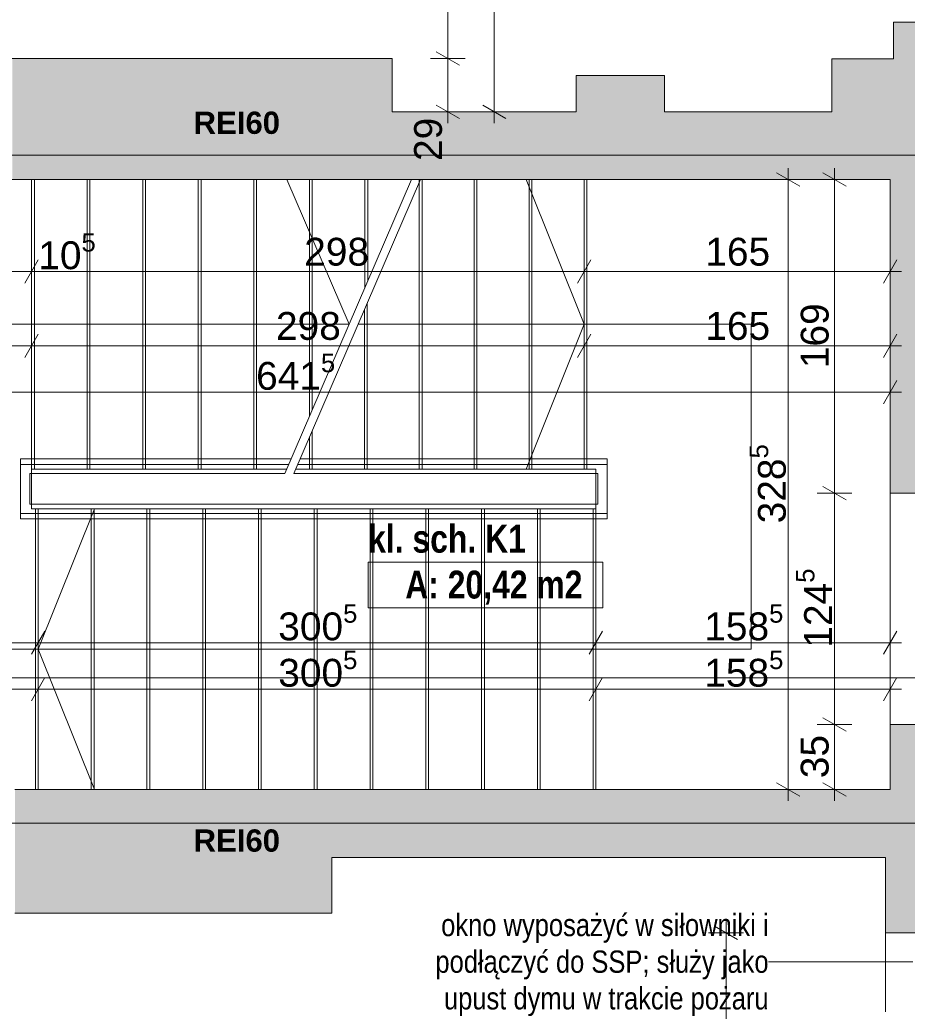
# Paper-space layout 'A-36 RZUT - PIĘTRO 6' of a CAD drawing. Header units: millimetres. Extents: x 0 to 800, y 0 to 500.
# Tile 14 of 17: x 614 to 710, y 167 to 273. Entities that reach past the tile are written whole.
import ezdxf
from ezdxf.xclip import XClip

# ---------------------------------------------------------------- set-up
doc = ezdxf.new("R2010")
doc.units = ezdxf.units.MM
doc.header["$MEASUREMENT"] = 0
doc.header["$XCLIPFRAME"] = 0
for name, pattern in [('ACAD_ISO03W100', [300, 120, -180]), ('DASHDOTX2', [1000, 500, -250, 0, -250]), ('GESTRICHELT2', [93.75, 62.5, -31.25])]:
    doc.linetypes.add(name, pattern=pattern)
for name, color, linetype, lineweight, true_color in [('A__balustrada_Nr_pióra__161', 7, 'Continuous', 5, 0x949494), ('A_opis_Nr_pióra__255', 7, 'Continuous', 15, 0x242424), ('A_opis_Nr_pióra__8', 7, 'Continuous', 13, 0x4c4c4c), ('A_osie_Nr_pióra__16', 7, 'Continuous', 5, 0x0f0f0f), ('A_pochwyt_Nr_pióra__161', 7, 'Continuous', 5, 0x949494), ('A_ppoż proj_Nr_pióra__8', 7, 'Continuous', 13, 0x4c4c4c), ('A_schody_Nr_pióra__10', 7, 'Continuous', 13, 0x4b4b4b), ('A_schody_Nr_pióra__4', 7, 'Continuous', 18, 0x4b4b4b), ('A_ściany_Nr_pióra__19', 7, 'Continuous', 5, 0x191919)]:
    doc.layers.add(name, color=color, linetype=linetype, lineweight=lineweight, true_color=true_color)
for name, color, linetype, lineweight in [('A_linie przekroju_Nr_pióra__1', 7, 'Continuous', 20), ('A_strefy_Nr_pióra__1', 7, 'Continuous', 20), ('A_wymiary_Nr_pióra__1', 7, 'Continuous', 20), ('A_wymiary_Nr_pióra__2', 8, 'Continuous', 13), ('A_ściany_Nr_pióra__1', 7, 'Continuous', 20)]:
    doc.layers.add(name, color=color, linetype=linetype, lineweight=lineweight)
doc.layers.add('A_podrys', color=7, linetype='Continuous')
doc.layers.add('A_ściany', color=7, linetype='Continuous')
doc.styles.add('STYL_AUTOMATYCZNY_1', font='arial.ttf')
doc.styles.add('STYL_AUTOMATYCZNY_2', font='ARIALN.TTF')
doc.styles.add('STYL_AUTOMATYCZNY_3', font='arial.ttf')
doc.styles.add('STYL_AUTOMATYCZNY_5', font='arial.ttf')
doc.styles.add('STYL_AUTOMATYCZNY_6', font='ARIALN.TTF')

# ---------------------------------------------------------------- blocks, each defined once
blk = doc.blocks.new('Rysunek_2_2', base_point=(-3499.630217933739, -631.4009495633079))
at = {"layer": 'A_ściany', "linetype": 'Continuous', "lineweight": 0, "true_color": 0x000000}
for points in [[(708.3999999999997, 273.1087186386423), (708.3999999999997, 269.1287186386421), (718.1000000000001, 256.1287186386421), (718.1000000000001, 273.1087186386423)], [(654.3799999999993, 269.188718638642), (613.4199999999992, 269.188718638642), (613.4199999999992, 256.1287186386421), (654.3799999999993, 256.1287186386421)], [(708.3999999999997, 269.1287186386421), (701.7799999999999, 269.1287186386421), (701.7799999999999, 256.1287186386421), (718.1000000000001, 256.1287186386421)], [(683.7399999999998, 267.3287186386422), (674.2000000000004, 267.3287186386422), (674.2000000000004, 256.1287186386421), (683.7399999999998, 256.1287186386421)], [(674.2000000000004, 263.4287186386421), (654.3799999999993, 263.4287186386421), (654.3799999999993, 256.1287186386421), (674.2000000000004, 256.1287186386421)], [(701.7799999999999, 263.4287186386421), (683.7399999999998, 263.4287186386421), (683.7399999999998, 256.1287186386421), (701.7799999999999, 256.1287186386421)], [(708.0599999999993, 222.3287186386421), (716.0999999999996, 222.3287186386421), (716.0999999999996, 256.1287186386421), (708.0599999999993, 256.1287186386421)], [(708.0599999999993, 190.388718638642), (716.0999999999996, 190.388718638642), (716.0999999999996, 197.3887186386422), (708.0599999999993, 197.3887186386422)], [(613.7000000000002, 177.048718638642), (647.8599999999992, 177.048718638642), (647.8599999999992, 190.388718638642), (613.7000000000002, 190.388718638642)], [(647.8599999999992, 183.0487186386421), (707.5400000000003, 183.0487186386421), (718.1000000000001, 190.388718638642), (647.8599999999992, 190.388718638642)], [(707.5400000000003, 174.9487186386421), (718.1000000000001, 174.9487186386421), (718.1000000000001, 190.388718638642), (707.5400000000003, 183.0487186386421)]]:
    blk.add_hatch(color=18, dxfattribs=at).paths.add_polyline_path(points)
at = {"layer": 'A__balustrada_Nr_pióra__161', "color": 252, "linetype": 'Continuous', "lineweight": 5, "ltscale": 2, "true_color": 0x949494}
for p, q in [((614.3000018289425, 219.5487167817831), (614.3000018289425, 226.0287187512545)), ((614.3000018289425, 225.4287208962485), (643.2177786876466, 225.4287208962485)), ((644.2177751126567, 225.4287208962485), (677.5399977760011, 225.4287208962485)), ((677.5399977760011, 219.5487167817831), (677.5399977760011, 226.0287187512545)), ((615.2999982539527, 224.4287192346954), (642.787010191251, 224.4287192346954)), ((615.2999982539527, 221.1487162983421), (615.2999982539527, 224.4287192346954)), ((643.7870118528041, 224.4287192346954), (676.5400013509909, 224.4287192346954)), ((676.5400013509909, 221.1487162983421), (676.5400013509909, 224.4287192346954)), ((615.2999982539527, 221.1487162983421), (676.5400013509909, 221.1487162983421)), ((614.3000018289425, 220.1487198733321), (677.5399977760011, 220.1487198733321))]:
    blk.add_line(p, q, dxfattribs=at)
at = {"layer": 'A_linie przekroju_Nr_pióra__1', "color": 7, "linetype": 'ACAD_ISO03W100', "lineweight": 20, "ltscale": 2}
blk.add_line((549.9695852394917, 202.4141273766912), (723.1890119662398, 202.4141273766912), dxfattribs=at)
at = {"layer": 'A_opis_Nr_pióra__255', "color": 250, "linetype": 'Continuous', "lineweight": 15, "ltscale": 2, "true_color": 0x242424}
for p, q in [((698.9726234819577, 171.8045940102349), (694.9483506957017, 171.8045940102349)), ((710.5051615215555, 171.8045940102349), (698.9726234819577, 171.8045940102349))]:
    blk.add_line(p, q, dxfattribs=at)
at = {"layer": 'A_osie_Nr_pióra__16', "color": 250, "linetype": 'DASHDOTX2', "lineweight": 5, "ltscale": 2, "true_color": 0x0f0f0f}
for p, q in [((727.597842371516, 258.7487136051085), (549.969580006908, 258.7487136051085)), ((727.597842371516, 186.7487257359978), (549.969580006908, 186.7487257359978))]:
    blk.add_line(p, q, dxfattribs=at)
at = {"layer": 'A_pochwyt_Nr_pióra__161', "color": 252, "linetype": 'Continuous', "lineweight": 5, "ltscale": 2, "true_color": 0x949494}
for p, q in [((614.3000018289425, 226.0287187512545), (643.4762335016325, 226.0287187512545)), ((644.4762351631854, 226.0287187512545), (677.5399977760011, 226.0287187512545)), ((614.3000018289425, 219.5487167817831), (677.5399977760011, 219.5487167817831))]:
    blk.add_line(p, q, dxfattribs=at)
at = {"layer": 'A_schody_Nr_pióra__10', "color": 251, "linetype": 'GESTRICHELT2', "lineweight": 13, "ltscale": 2, "true_color": 0x4b4b4b}
for p, q in [((615.7999990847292, 224.928720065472), (615.7999990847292, 256.1287184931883)), ((621.7900020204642, 224.928720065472), (621.7900020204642, 256.1287184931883)), ((627.7799997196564, 224.928720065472), (627.7799997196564, 256.1287184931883)), ((633.7699974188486, 224.928720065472), (633.7699974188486, 256.1287184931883)), ((639.7600003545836, 224.928720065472), (639.7600003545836, 256.1287184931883)), ((645.7499980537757, 231.3071488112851), (645.7499980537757, 256.1287184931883)), ((651.7400009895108, 245.2126419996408), (651.7400009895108, 256.1287184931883)), ((657.5940004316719, 224.928720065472), (657.5940004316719, 256.1287184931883)), ((663.5160016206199, 224.928720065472), (663.5160016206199, 256.1287184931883)), ((669.4379975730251, 224.928720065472), (669.4379975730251, 256.1287184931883)), ((675.3599987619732, 224.928720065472), (675.3599987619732, 256.1287184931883)), ((651.6719992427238, 224.928720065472), (651.6719992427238, 242.7333326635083)), ((645.7499980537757, 224.928720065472), (645.7499980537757, 228.9857002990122)), ((615.9199997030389, 220.6487207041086), (615.9199997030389, 190.3887183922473)), ((621.9320013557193, 220.6487207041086), (621.9320013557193, 190.3887183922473)), ((627.9439977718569, 220.6487207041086), (627.9439977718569, 190.3887183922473)), ((633.9559994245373, 220.6487207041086), (633.9559994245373, 190.3887183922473)), ((639.9680010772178, 220.6487207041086), (639.9680010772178, 190.3887183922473)), ((645.9799974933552, 220.6487207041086), (645.9799974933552, 190.3887183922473)), ((651.9919991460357, 220.6487207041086), (651.9919991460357, 190.3887183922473)), ((658.004000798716, 220.6487207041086), (658.004000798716, 190.3887183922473)), ((664.0160024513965, 220.6487207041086), (664.0160024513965, 190.3887183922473)), ((670.0279988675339, 220.6487207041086), (670.0279988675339, 190.3887183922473)), ((676.0400005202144, 220.6487207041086), (676.0400005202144, 190.3887183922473))]:
    blk.add_line(p, q, dxfattribs=at)
at = {"layer": 'A_schody_Nr_pióra__4', "color": 251, "linetype": 'Continuous', "lineweight": 18, "ltscale": 2, "true_color": 0x4b4b4b}
for p, q in [((615.4999975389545, 220.6487207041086), (615.4999975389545, 256.1287184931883)), ((621.4900004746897, 224.928720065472), (621.4900004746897, 256.1287184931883)), ((627.4799981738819, 224.928720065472), (627.4799981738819, 256.1287184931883)), ((633.470001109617, 224.928720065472), (633.470001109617, 256.1287184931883)), ((639.4599988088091, 224.928720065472), (639.4599988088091, 256.1287184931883)), ((642.787010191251, 224.4287192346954), (656.4422647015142, 256.1287184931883)), ((643.0023944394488, 256.1287184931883), (649.7223295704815, 240.5287166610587)), ((643.7870118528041, 224.4287192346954), (657.4422663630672, 256.1287184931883)), ((645.4500017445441, 230.6107147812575), (645.4500017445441, 256.1287184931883)), ((651.4399994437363, 244.5162079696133), (651.4399994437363, 256.1287184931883)), ((657.2939988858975, 224.928720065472), (657.2939988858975, 256.1287184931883)), ((663.2160000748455, 224.928720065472), (663.2160000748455, 256.1287184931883)), ((668.831553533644, 256.1287184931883), (675.0600024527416, 240.5473587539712)), ((669.1380012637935, 224.928720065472), (669.1380012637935, 256.1287184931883)), ((675.0600024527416, 224.928720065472), (675.0600024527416, 256.1287184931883)), ((651.3719976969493, 224.928720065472), (651.3719976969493, 242.0368986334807)), ((649.7223295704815, 240.5287166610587), (599.7000016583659, 240.5287166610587)), ((693.0878960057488, 240.5473587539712), (650.7303588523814, 240.5473587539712)), ((668.8167341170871, 224.928720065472), (675.0600024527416, 240.5473587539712)), ((693.0878960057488, 205.518719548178), (693.0878960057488, 240.5473587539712)), ((645.4500017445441, 224.928720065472), (645.4500017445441, 228.2892662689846)), ((615.4999975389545, 224.928720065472), (643.0023944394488, 224.928720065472)), ((644.0023961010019, 224.928720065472), (676.3400020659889, 224.928720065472)), ((676.3400020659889, 224.928720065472), (676.3400020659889, 190.3887183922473)), ((676.3400020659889, 220.6487207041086), (615.4999975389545, 220.6487207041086)), ((616.2200012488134, 220.6487207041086), (616.2200012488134, 190.3887183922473)), ((622.26794129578, 220.6487207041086), (616.2200012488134, 205.518719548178)), ((622.2319976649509, 220.6487207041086), (622.2319976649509, 190.3887183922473)), ((628.2439993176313, 220.6487207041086), (628.2439993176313, 190.3887183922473)), ((634.2560009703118, 220.6487207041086), (634.2560009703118, 190.3887183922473)), ((640.2679973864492, 220.6487207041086), (640.2679973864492, 190.3887183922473)), ((646.2799990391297, 220.6487207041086), (646.2799990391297, 190.3887183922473)), ((652.2920006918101, 220.6487207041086), (652.2920006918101, 190.3887183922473)), ((658.3040023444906, 220.6487207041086), (658.3040023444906, 190.3887183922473)), ((664.3159987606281, 220.6487207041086), (664.3159987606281, 190.3887183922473)), ((670.3280004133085, 220.6487207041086), (670.3280004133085, 190.3887183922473)), ((599.7000016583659, 205.518719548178), (693.0878960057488, 205.518719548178)), ((622.2680198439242, 190.3887183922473), (616.2200012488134, 205.518719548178))]:
    blk.add_line(p, q, dxfattribs=at)
at = {"layer": 'A_strefy_Nr_pióra__1', "color": 7, "linetype": 'Continuous', "lineweight": 20, "ltscale": 2}
for p, q in [((651.7835637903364, 214.9015991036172), (651.7835637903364, 209.9604233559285)), ((651.7835637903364, 214.9015991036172), (677.0884820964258, 214.9015991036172)), ((677.0884820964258, 214.9015991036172), (677.0884820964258, 209.9604233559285)), ((651.7835637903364, 209.9604233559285), (677.0884820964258, 209.9604233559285))]:
    blk.add_line(p, q, dxfattribs=at)
at = {"layer": 'A_wymiary_Nr_pióra__1', "color": 7, "linetype": 'Continuous', "lineweight": 20, "ltscale": 2}
for p, q in [((659.12999892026, 269.9104040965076), (661.6299978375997, 268.4670295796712)), ((659.12999892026, 264.1504058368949), (661.6299978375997, 262.7070313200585)), ((664.1300019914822, 264.1504058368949), (666.6300009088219, 262.7070313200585)), ((698.3100018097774, 255.4070286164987), (695.8099976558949, 256.850408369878)), ((703.3099996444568, 255.4070286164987), (700.8100007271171, 256.850408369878)), ((616.2216874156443, 247.4587209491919), (614.7783128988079, 244.9587167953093)), ((675.7816870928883, 247.4587209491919), (674.3383125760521, 244.9587167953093)), ((707.3383150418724, 244.9587167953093), (708.7816895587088, 247.4587209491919)), ((616.2216874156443, 239.4587181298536), (614.7783128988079, 236.9587192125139)), ((675.7816870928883, 239.4587181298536), (674.3383125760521, 236.9587192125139)), ((707.3383150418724, 236.9587192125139), (708.7816895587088, 239.4587181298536)), ((707.3383150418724, 231.9587161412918), (708.7816895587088, 234.4587202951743)), ((700.8100007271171, 223.0504035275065), (703.3099996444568, 221.6070290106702)), ((616.9416858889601, 207.4587173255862), (615.4983113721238, 204.9587184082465)), ((677.0616867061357, 207.4587173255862), (675.6183121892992, 204.9587184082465)), ((707.3383150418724, 204.9587184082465), (708.7816895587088, 207.4587173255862)), ((616.9416858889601, 202.4587194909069), (615.4983113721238, 199.9587205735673)), ((677.0616867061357, 202.4587194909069), (675.6183121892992, 199.9587205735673)), ((707.3383150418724, 199.9587205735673), (708.7816895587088, 202.4587194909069)), ((700.8100007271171, 198.1104041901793), (703.3099996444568, 196.667029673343)), ((695.8099976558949, 191.110408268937), (698.3100018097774, 189.6670337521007)), ((700.8100007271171, 191.110408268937), (703.3099996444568, 189.6670337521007)), ((691.6086511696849, 174.2270292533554), (689.1086522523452, 175.6704037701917))]:
    blk.add_line(p, q, dxfattribs=at)
at = {"layer": 'A_wymiary_Nr_pióra__2', "color": 8, "linetype": 'Continuous', "lineweight": 13, "ltscale": 2}
for p, q in [((660.3799983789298, 269.1887194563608), (660.3799983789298, 308.7687209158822)), ((665.3800014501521, 263.4287211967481), (665.3800014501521, 308.7687209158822)), ((662.255000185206, 269.1887194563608), (658.5050018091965, 269.1887194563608)), ((660.3799983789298, 263.4287211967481), (660.3799983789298, 269.1887194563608)), ((662.255000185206, 263.4287211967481), (658.5050018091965, 263.4287211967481)), ((660.3799983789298, 262.2062188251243), (660.3799983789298, 263.4287211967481)), ((667.2549980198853, 263.4287211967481), (663.5049996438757, 263.4287211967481)), ((665.3800014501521, 262.2062188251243), (665.3800014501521, 263.4287211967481)), ((697.0600023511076, 256.1287184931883), (697.0600023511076, 257.3512208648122)), ((702.0600001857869, 256.1287184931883), (702.0600001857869, 257.3512208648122)), ((698.9349989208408, 256.1287184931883), (695.1850005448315, 256.1287184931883)), ((697.0600023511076, 190.3887183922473), (697.0600023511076, 256.1287184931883)), ((703.935001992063, 256.1287184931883), (700.1849983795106, 256.1287184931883)), ((702.0600001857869, 222.3287188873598), (702.0600001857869, 256.1287184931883)), ((615.4999975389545, 244.3337196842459), (615.4999975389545, 248.0837180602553)), ((675.0600024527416, 244.3337196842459), (675.0600024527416, 248.0837180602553)), ((708.0599996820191, 244.3337196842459), (708.0599996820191, 248.0837180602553)), ((613.4200007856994, 246.2087162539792), (615.4999975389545, 246.2087162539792)), ((615.4999975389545, 246.2087162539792), (675.0600024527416, 246.2087162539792)), ((675.0600024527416, 246.2087162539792), (708.0599996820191, 246.2087162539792)), ((708.0599996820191, 246.2087162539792), (709.282502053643, 246.2087162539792)), ((615.4999975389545, 236.3337168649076), (615.4999975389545, 240.08372047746)), ((675.0600024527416, 236.3337168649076), (675.0600024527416, 240.08372047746)), ((708.0599996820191, 236.3337168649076), (708.0599996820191, 240.08372047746)), ((579.7199982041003, 238.2087186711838), (615.4999975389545, 238.2087186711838)), ((615.4999975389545, 238.2087186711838), (675.0600024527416, 238.2087186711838)), ((675.0600024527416, 238.2087186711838), (708.0599996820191, 238.2087186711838)), ((708.0599996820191, 238.2087186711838), (709.282502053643, 238.2087186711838)), ((708.0599996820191, 231.3337190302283), (708.0599996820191, 235.0837174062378)), ((579.7199982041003, 233.2087208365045), (708.0599996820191, 233.2087208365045)), ((708.0599996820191, 233.2087208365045), (709.282502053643, 233.2087208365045)), ((703.935001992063, 222.3287188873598), (700.1849983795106, 222.3287188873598)), ((702.0600001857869, 197.3887195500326), (702.0600001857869, 222.3287188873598)), ((616.2200012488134, 204.3337160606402), (616.2200012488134, 208.0837196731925)), ((676.3400020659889, 204.3337160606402), (676.3400020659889, 208.0837196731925)), ((708.0599996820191, 204.3337160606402), (708.0599996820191, 208.0837196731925)), ((579.7199982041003, 206.2087178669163), (616.2200012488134, 206.2087178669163)), ((616.2200012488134, 206.2087178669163), (676.3400020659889, 206.2087178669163)), ((676.3400020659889, 206.2087178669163), (708.0599996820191, 206.2087178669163)), ((708.0599996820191, 206.2087178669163), (709.282502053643, 206.2087178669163)), ((616.2200012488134, 199.3337182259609), (616.2200012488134, 203.0837166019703)), ((676.3400020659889, 199.3337182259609), (676.3400020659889, 203.0837166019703)), ((708.0599996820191, 199.3337182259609), (708.0599996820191, 203.0837166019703)), ((613.1199992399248, 201.2087200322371), (616.2200012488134, 201.2087200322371)), ((616.2200012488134, 201.2087200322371), (676.3400020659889, 201.2087200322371)), ((676.3400020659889, 201.2087200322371), (708.0599996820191, 201.2087200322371)), ((708.0599996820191, 201.2087200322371), (709.282502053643, 201.2087200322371)), ((703.935001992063, 197.3887195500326), (700.1849983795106, 197.3887195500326)), ((702.0600001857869, 190.3887183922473), (702.0600001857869, 197.3887195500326)), ((698.9349989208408, 190.3887183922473), (695.1850005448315, 190.3887183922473)), ((697.0600023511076, 189.1662160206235), (697.0600023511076, 190.3887183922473)), ((703.935001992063, 190.3887183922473), (700.1849983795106, 190.3887183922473)), ((702.0600001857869, 189.1662160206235), (702.0600001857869, 190.3887183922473)), ((690.358651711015, 174.948719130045), (690.358651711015, 176.1712162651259)), ((692.2336535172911, 174.948719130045), (688.4836499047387, 174.948719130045)), ((690.358651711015, 139.7487192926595), (690.358651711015, 174.948719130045))]:
    blk.add_line(p, q, dxfattribs=at)
at = {"layer": 'A_ściany_Nr_pióra__1', "color": 7, "linetype": 'Continuous', "lineweight": 20, "ltscale": 2}
for p, q in [((716.099999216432, 222.3287188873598), (708.0599996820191, 222.3287188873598)), ((716.099999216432, 197.3887195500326), (708.0599996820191, 197.3887195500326)), ((718.1000025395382, 174.948719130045), (707.5400004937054, 174.948719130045))]:
    blk.add_line(p, q, dxfattribs=at)
at = {"layer": 'A_ściany_Nr_pióra__1', "color": 7, "linetype": 'Continuous', "lineweight": 20, "ltscale": 2, "flags": 128}
for points in [[(708.3999999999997, 273.1087186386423), (708.3999999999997, 269.1287186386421)], [(714.0999999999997, 273.1087186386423), (708.3999999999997, 273.1087186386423)], [(654.3799999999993, 269.188718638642), (613.4199999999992, 269.188718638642)], [(654.3799999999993, 263.4287186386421), (654.3799999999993, 269.188718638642)], [(708.3999999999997, 269.1287186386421), (701.7799999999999, 269.1287186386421)], [(701.7799999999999, 269.1287186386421), (701.7799999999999, 263.4287186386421)], [(683.7399999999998, 267.3287186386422), (674.2000000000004, 267.3287186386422)], [(674.2000000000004, 267.3287186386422), (674.2000000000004, 263.4287186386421)], [(683.7399999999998, 263.4287186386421), (683.7399999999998, 267.3287186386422)], [(674.2000000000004, 263.4287186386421), (654.3799999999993, 263.4287186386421)], [(701.7799999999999, 263.4287186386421), (683.7399999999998, 263.4287186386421)], [(613.4199999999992, 256.1287186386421), (654.3799999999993, 256.1287186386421)], [(654.3799999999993, 256.1287186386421), (674.2000000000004, 256.1287186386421)], [(674.2000000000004, 256.1287186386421), (683.7399999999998, 256.1287186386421)], [(683.7399999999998, 256.1287186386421), (701.7799999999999, 256.1287186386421)], [(701.7799999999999, 256.1287186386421), (708.0599999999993, 256.1287186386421)], [(708.0599999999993, 256.1287186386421), (708.0599999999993, 222.3287186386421)], [(708.0599999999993, 256.1287186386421), (708.0599999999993, 190.388718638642)], [(708.0599999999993, 197.3887186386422), (708.0599999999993, 190.388718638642)], [(647.8599999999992, 190.388718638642), (613.7000000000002, 190.388718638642)], [(708.0599999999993, 190.388718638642), (647.8599999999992, 190.388718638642)], [(647.8599999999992, 177.048718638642), (647.8599999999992, 183.0487186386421)], [(647.8599999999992, 183.0487186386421), (707.5400000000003, 183.0487186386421)], [(707.5400000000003, 183.0487186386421), (707.5400000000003, 174.9487186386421)], [(613.7000000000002, 177.048718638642), (647.8599999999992, 177.048718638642)]]:
    blk.add_lwpolyline(points, dxfattribs=at)
at = {"layer": 'A_ściany_Nr_pióra__19', "color": 250, "linetype": 'Continuous', "lineweight": 5, "ltscale": 2, "true_color": 0x191919}
blk.add_line((707.5400004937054, 174.948719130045), (707.5400004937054, 139.7487192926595), dxfattribs=at)
at = {"layer": 'A_opis_Nr_pióra__8', "color": 251, "linetype": 'Continuous', "lineweight": 13, "true_color": 0x4c4c4c, "insert": (694.9483514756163, 171.4673769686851), "char_height": 2.399999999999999, "width": 36.31491699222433, "attachment_point": 6, "line_spacing_factor": 0.987309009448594, "style": 'STYL_AUTOMATYCZNY_2'}
blk.add_mtext('\\A1;{\\pqr;\\fArial Narrow|b0|i0|c238|p0;\\W1.000000;okno wyposażyć w siłowniki i podłączyć do SSP; służy jako upust dymu w trakcie pożaru}', dxfattribs=at)
at = {"layer": 'A_ppoż proj_Nr_pióra__8', "color": 251, "linetype": 'Continuous', "lineweight": 13, "true_color": 0x4c4c4c, "char_height": 2.399999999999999, "attachment_point": 5, "style": 'STYL_AUTOMATYCZNY_3'}
for insert in [(637.6238630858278, 262.2348778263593), (637.6238630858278, 184.8653527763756)]:
    blk.add_mtext('\\A1;{\\pqc;\\fArial|b1|i0|c238|p0;\\W1.000000;REI60}', dxfattribs=dict(at, insert=insert))
at = {"layer": 'A_strefy_Nr_pióra__1', "color": 7, "linetype": 'Continuous', "lineweight": 20, "char_height": 3, "attachment_point": 1, "style": 'STYL_AUTOMATYCZNY_6'}
for s, insert in [('\\A1;{\\pql;\\fArial Narrow|b1|i0|c238|p0;\\W1.000000;kl. sch. K1}', (651.7835639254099, 218.9142355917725)), ('\\A1;{\\pql;\\fArial Narrow|b1|i0|c238|p0;\\W1.000000;A: 20,42 m2}', (655.7835639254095, 213.9730591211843))]:
    blk.add_mtext(s, dxfattribs=dict(at, insert=insert))
at = {"layer": 'A_wymiary_Nr_pióra__1', "color": 7, "linetype": 'Continuous', "lineweight": 20, "char_height": 3, "attachment_point": 7, "rotation": 90, "style": 'STYL_AUTOMATYCZNY_5'}
for s, insert, width in [('\\A1;{\\pql;\\fArial|b0|i0|c238|p0;\\W1.000000;29}', (659.7799999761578, 258.1298685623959), 4.57635), ('\\A1;{\\pql;\\fArial|b0|i0|c238|p0;\\W1.000000;169}', (701.4599999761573, 235.7964635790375), 6.86451), ('\\A1;{\\pql;\\fArial|b0|i0|c238|p0;\\W1.000000;35}', (701.4599999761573, 191.6005436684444), 4.57635)]:
    blk.add_mtext(s, dxfattribs=dict(at, insert=insert, width=width))
at = {"layer": 'A_wymiary_Nr_pióra__1', "color": 7, "linetype": 'Continuous', "lineweight": 20, "char_height": 3, "attachment_point": 7, "style": 'STYL_AUTOMATYCZNY_1'}
for s, insert in [('\\A1;{\\pql;\\fArial|b0|i0|c238|p0;\\W1.000000;1\\fArial|b0|i0|c238|p0;\\W1.000000;\\A1{\\H.66x;\\S5^  ;}}', (608.6391200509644, 245.6104054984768)), ('\\A1;{\\pql;\\fArial|b0|i0|c238|p0;\\W1.000000;10\\fArial|b0|i0|c238|p0;\\W1.000000;\\A1{\\H.66x;\\S5^  ;}}', (616.2225001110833, 245.5933296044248)), ('\\A1;{\\pql;\\fArial|b0|i0|c238|p0;\\W1.000000;641\\fArial|b0|i0|c238|p0;\\W1.000000;\\A1{\\H.66x;\\S5^  ;}}', (639.7026399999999, 232.5933296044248)), ('\\A1;{\\pql;\\fArial|b0|i0|c238|p0;\\W1.000000;300\\fArial|b0|i0|c238|p0;\\W1.000000;\\A1{\\H.66x;\\S5^  ;}}', (642.092639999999, 205.5913206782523)), ('\\A1;{\\pql;\\fArial|b0|i0|c238|p0;\\W1.000000;158\\fArial|b0|i0|c238|p0;\\W1.000000;\\A1{\\H.66x;\\S5^  ;}}', (688.0126399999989, 205.5933296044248)), ('\\A1;{\\pql;\\fArial|b0|i0|c238|p0;\\W1.000000;15\\fArial|b0|i0|c238|p0;\\W1.000000;\\A1{\\H.66x;\\S5^  ;}}', (606.3109598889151, 200.5933296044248)), ('\\A1;{\\pql;\\fArial|b0|i0|c238|p0;\\W1.000000;300\\fArial|b0|i0|c238|p0;\\W1.000000;\\A1{\\H.66x;\\S5^  ;}}', (642.092639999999, 200.5913206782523)), ('\\A1;{\\pql;\\fArial|b0|i0|c238|p0;\\W1.000000;158\\fArial|b0|i0|c238|p0;\\W1.000000;\\A1{\\H.66x;\\S5^  ;}}', (688.0126399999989, 200.5933296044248))]:
    blk.add_mtext(s, dxfattribs=dict(at, insert=insert))
at = {"layer": 'A_wymiary_Nr_pióra__1', "color": 7, "linetype": 'Continuous', "lineweight": 20, "char_height": 3, "width": 6.86451, "attachment_point": 7, "style": 'STYL_AUTOMATYCZNY_5'}
for s, insert in [('\\A1;{\\pql;\\fArial|b0|i0|c238|p0;\\W1.000000;298}', (644.891015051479, 246.808718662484)), ('\\A1;{\\pql;\\fArial|b0|i0|c238|p0;\\W1.000000;165}', (688.1277449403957, 246.808718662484)), ('\\A1;{\\pql;\\fArial|b0|i0|c238|p0;\\W1.000000;298}', (641.8477449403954, 238.8087186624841)), ('\\A1;{\\pql;\\fArial|b0|i0|c238|p0;\\W1.000000;165}', (688.1277449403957, 238.8087186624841))]:
    blk.add_mtext(s, dxfattribs=dict(at, insert=insert))
at = {"layer": 'A_wymiary_Nr_pióra__1', "color": 7, "linetype": 'Continuous', "lineweight": 20, "char_height": 3, "attachment_point": 7, "rotation": 90, "style": 'STYL_AUTOMATYCZNY_1'}
for s, insert in [('\\A1;{\\pql;\\fArial|b0|i0|c238|p0;\\W1.000000;328\\fArial|b0|i0|c238|p0;\\W1.000000;\\A1{\\H.66x;\\S5^  ;}}', (697.6773979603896, 219.0713586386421)), ('\\A1;{\\pql;\\fArial|b0|i0|c238|p0;\\W1.000000;124\\fArial|b0|i0|c238|p0;\\W1.000000;\\A1{\\H.66x;\\S5^  ;}}', (702.658313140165, 205.6713586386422))]:
    blk.add_mtext(s, dxfattribs=dict(at, insert=insert))

psp = doc.layouts.new('A-36 RZUT - PIĘTRO 6')

# ---------------------------------------------------------------- block references
at = {"layer": 'A_podrys', "color": 37, "linetype": 'Continuous', "lineweight": 5, "true_color": 0x656532}
ref = psp.add_blockref('Rysunek_2_2', (-3499.630217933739, -631.4009495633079), dxfattribs=at)
XClip(ref).set_block_clipping_path([(549.9695795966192, 126.7487186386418), (780.1000000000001, 478.1668323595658)])

doc.saveas('drawing.dxf')
